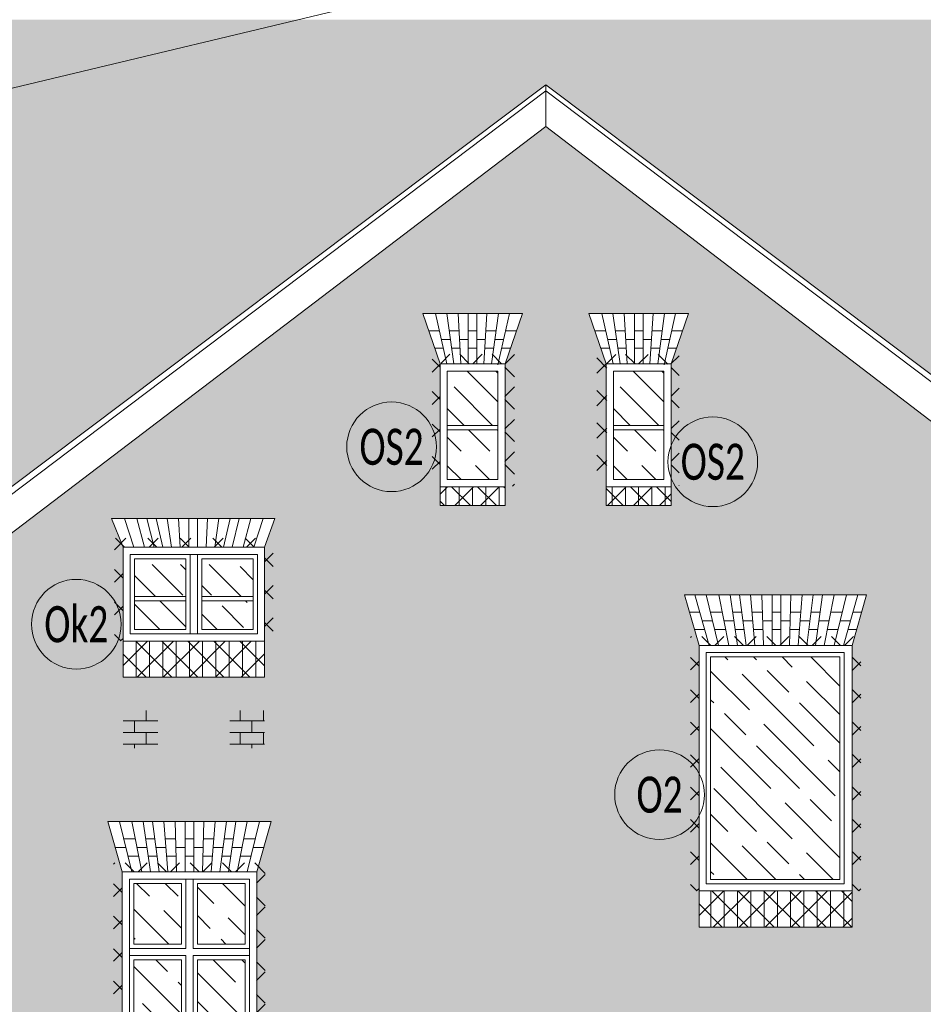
# Model space of a CAD drawing. Header units: millimetres. Extents: x 284606 to 628701, y -213781 to -93475.
# Tile 67 of 102: x 304089 to 304715, y -98358 to -97677. Entities that reach past the tile are written whole.
import ezdxf
from ezdxf.enums import TextEntityAlignment as Align

# ---------------------------------------------------------------- set-up
doc = ezdxf.new("R2010")
doc.units = ezdxf.units.MM
for name, color, linetype, lineweight in [('!STR_Elewacje 0.15', 10, 'Continuous', 15), ('!STR_Konstrukcja 0.20', 200, 'Continuous', 20), ('!STR_Kreskowanie', 253, 'Continuous', 5), ('!STR_Ocieplenie 0.05', 1, 'Continuous', 5), ('!STR_Opisy 0.09', 8, 'Continuous', 9), ('!STR_Stolarka okienna', 72, 'Continuous', 15), ('EKO Opisy 0.09', 8, 'Continuous', 9)]:
    doc.layers.add(name, color=color, linetype=linetype, lineweight=lineweight)
doc.layers.add('!STR_Kreskowanie ścian', color=7, linetype='Continuous', lineweight=5, true_color=0xa6a6a6)
doc.styles.add('EKO 1-10', font='romans.shx', dxfattribs={"width": 0.8, "height": 15})
doc.styles.add('EKO CM 1-50', font='calibri.ttf', dxfattribs={"width": 0.8, "height": 12.5})
pattern_1 = [(0, (11300.432, 0), (0, 8.128), []), (90, (11300.432, 0), (-8.128, 8.128), [8.128, -8.128])]

# ---------------------------------------------------------------- blocks, each defined once
blk = doc.blocks.new('okno 100x175')
at = {"layer": '!STR_Kreskowanie', "ltscale": 0.3}
h = blk.add_hatch(dxfattribs=at)
h.set_pattern_fill('GOST_WOOD', color=256, scale=7, angle=45)
h.set_pattern_definition([(135, (-591764.885, 207373.385), (29.6984848, 29.6984848), [70, -14]), (135, (-591745.086, 207373.385), (29.6984848, 29.6984848), [42, -10.5, 21, -10.5]), (135, (-591720.337, 207368.435), (29.6984848, 29.6984848), [70, -14])])
h.paths.add_polyline_path([(52, 162), (52, 120), (85, 120), (85, 162)])
h.paths.add_polyline_path([(8, 120), (41, 120), (41, 162), (8, 162)])
h.paths.add_polyline_path([(8, 8), (41, 8), (41, 109), (8, 109)])
h.paths.add_polyline_path([(52, 109), (52, 8), (85, 8), (85, 109)])
at = {"layer": '!STR_Kreskowanie ścian', "ltscale": 1.5}
h = blk.add_hatch(dxfattribs=at)
h.set_pattern_fill('ANSI31', color=256, scale=2.9, angle=45)
h.set_pattern_definition([(90, (-591764.885, 207373.385), (-9.2075, 9e-16), [])])
h.paths.add_polyline_path([(96.5, 0), (96.5, -25), (-3.5, -25), (-3.5, 0)])
at = {"layer": '!STR_Elewacje 0.15', "ltscale": 1.5}
for p, q in [((0, 170), (-9.97, 204.93)), ((102.97, 204.93), (-9.97, 204.93)), ((6.5, 170), (-2.01, 204.93)), ((13.5, 170), (6.57, 204.93)), ((19.5, 170), (14.54, 204.93)), ((25.5, 170), (20.91, 204.93)), ((31.5, 170), (28.63, 204.93)), ((37.5, 170), (36.5, 204.93)), ((43.5, 170), (43.5, 204.93)), ((49.5, 170), (49.5, 204.93)), ((55.5, 170), (56.5, 204.93)), ((61.5, 170), (64.37, 204.93)), ((67.5, 170), (72.09, 204.93)), ((73.5, 170), (78.46, 204.93)), ((79.5, 170), (86.43, 204.93)), ((86.5, 170), (95.01, 204.93)), ((93, 170), (102.97, 204.93)), ((8.95, 192.93), (0.92, 192.93)), ((22.49, 192.93), (16.24, 192.93)), ((36.84, 192.93), (29.62, 192.93)), ((49.5, 192.93), (43.5, 192.93)), ((63.38, 192.93), (56.16, 192.93)), ((76.76, 192.93), (70.51, 192.93)), ((92.08, 192.93), (84.05, 192.93)), ((2.38, 186.93), (-4.83, 186.93)), ((17.1, 186.93), (10.14, 186.93)), ((30.11, 186.93), (23.28, 186.93)), ((43.5, 186.93), (37.02, 186.93)), ((55.98, 186.93), (49.5, 186.93)), ((69.72, 186.93), (62.89, 186.93)), ((82.86, 186.93), (75.9, 186.93)), ((97.83, 186.93), (90.62, 186.93)), ((11.33, 180.93), (3.84, 180.93)), ((11.33, 180.93), (3.84, 180.93)), ((11.33, 180.93), (3.84, 180.93)), ((24.07, 180.93), (17.95, 180.93)), ((24.07, 180.93), (17.95, 180.93)), ((24.07, 180.93), (17.95, 180.93)), ((37.19, 180.93), (30.6, 180.93)), ((37.19, 180.93), (30.6, 180.93)), ((37.19, 180.93), (30.6, 180.93)), ((49.5, 180.93), (43.5, 180.93)), ((49.5, 180.93), (43.5, 180.93)), ((49.5, 180.93), (43.5, 180.93)), ((62.4, 180.93), (55.81, 180.93)), ((62.4, 180.93), (55.81, 180.93)), ((62.4, 180.93), (55.81, 180.93)), ((75.05, 180.93), (68.93, 180.93)), ((75.05, 180.93), (68.93, 180.93)), ((75.05, 180.93), (68.93, 180.93)), ((89.16, 180.93), (81.67, 180.93)), ((89.16, 180.93), (81.67, 180.93)), ((89.16, 180.93), (81.67, 180.93))]:
    blk.add_line(p, q, dxfattribs=at)
blk.add_lwpolyline([(93, 0), (0, 0), (0, -25), (93, -25)], close=True, dxfattribs=at)
at = {"layer": '!STR_Stolarka okienna', "ltscale": 1.5}
for points in [[(93, 0), (93, 170), (0, 170), (0, 0), (93, 0)], [(44, 165), (44, 117)], [(49, 165), (49, 117)], [(44, 117), (5, 117)], [(88, 117), (49, 117)], [(44, 112), (5, 112)], [(44, 112), (44, 5)], [(49, 112), (49, 5)], [(88, 112), (49, 112)]]:
    blk.add_lwpolyline(points, dxfattribs=at)
for points in [[(88, 5), (88, 165), (5, 165), (5, 5)], [(41, 162), (8, 162), (8, 120), (41, 120)], [(85, 162), (52, 162), (52, 120), (85, 120)], [(88, 112), (49, 112), (49, 5), (88, 5)], [(41, 109), (8, 109), (8, 8), (41, 8)], [(85, 109), (52, 109), (52, 8), (85, 8)]]:
    blk.add_lwpolyline(points, close=True, dxfattribs=at)
blk = doc.blocks.new('KÓLKO')
at = {"layer": '!STR_Opisy 0.09'}
blk.add_circle((0, -15.51), 15.51, dxfattribs=at)
at = {"layer": '!STR_Opisy 0.09', "style": 'EKO 1-10', "width": 0.8}
blk.add_attdef('NR', text='', height=15, dxfattribs=at).set_placement((0, -15.51), align=Align.MIDDLE_CENTER)

msp = doc.modelspace()

# ---------------------------------------------------------------- hatches: boundary and pattern name
at = {"layer": '!STR_Kreskowanie', "ltscale": 0.3}
h = msp.add_hatch(dxfattribs=at)
h.set_pattern_fill('GOST_WOOD', color=8, scale=7, angle=45)
h.set_pattern_definition([(135, (11300.432, 0), (29.698485, 29.698485), [70, -14]), (135, (11320.23, -2e-15), (29.698485, 29.698485), [42, -10.5, 21, -10.5]), (135, (11344.98, -4.95), (29.698485, 29.698485), [70, -14])])
h.paths.add_polyline_path([(304420.13, -97919.93), (304385.13, -97919.93), (304385.13, -97957.43), (304420.13, -97957.43)])
h.paths.add_polyline_path([(304420.13, -97960.43), (304385.13, -97960.43), (304385.13, -97994.93), (304420.13, -97994.93)])
h = msp.add_hatch(dxfattribs=at)
h.set_pattern_fill('GOST_WOOD', color=8, scale=7, angle=45)
h.set_pattern_definition([(135, (11415.432, 0), (29.698485, 29.698485), [70, -14]), (135, (11435.23, -2e-15), (29.698485, 29.698485), [42, -10.5, 21, -10.5]), (135, (11459.98, -4.95), (29.698485, 29.698485), [70, -14])])
h.paths.add_polyline_path([(304535.13, -97919.93), (304500.13, -97919.93), (304500.13, -97957.43), (304535.13, -97957.43)])
h.paths.add_polyline_path([(304535.13, -97960.43), (304500.13, -97960.43), (304500.13, -97994.93), (304535.13, -97994.93)])
h = msp.add_hatch(dxfattribs=at)
h.set_pattern_fill('GOST_WOOD', color=8, scale=7, angle=45)
h.set_pattern_definition([(135, (11701.666, 19.05), (29.698485, 29.698485), [70, -14]), (135, (11721.465, 19.05), (29.698485, 29.698485), [42, -10.5, 21, -10.5]), (135, (11746.214, 14.1), (29.698485, 29.698485), [70, -14])])
h.paths.add_polyline_path([(304204.2, -98053.71), (304168.7, -98053.71), (304168.7, -98075.82), (304204.2, -98075.82)])
h.paths.add_polyline_path([(304204.2, -98078.82), (304168.7, -98078.82), (304168.7, -98098.71), (304204.2, -98098.71)])
h.paths.add_polyline_path([(304250.7, -98053.71), (304215.2, -98053.71), (304215.2, -98075.82), (304250.7, -98075.82)])
h.paths.add_polyline_path([(304250.7, -98078.82), (304215.2, -98078.82), (304215.2, -98098.71), (304250.7, -98098.71)])
h = msp.add_hatch(dxfattribs=at)
h.set_pattern_fill('GOST_WOOD', color=8, scale=7, angle=45)
h.set_pattern_definition([(135, (15672.56, 4), (29.698485, 29.698485), [70, -14]), (135, (15692.36, 4), (29.698485, 29.698485), [42, -10.5, 21, -10.5]), (135, (15717.107, -0.95), (29.698485, 29.698485), [70, -14])])
h.paths.add_polyline_path([(304656.94, -98117.69), (304567.44, -98117.69), (304567.44, -98271.69), (304656.94, -98271.69)])
at = {"layer": '!STR_Kreskowanie ścian', "ltscale": 1.5}
h = msp.add_hatch(dxfattribs=at)
h.set_pattern_fill('AR-B88', color=8, scale=0.1)
h.set_pattern_definition([(0, (11300.432, 0), (0, 20.32), []), (90, (11300.432, 0), (-10.16, 20.32), [20.32, -20.32])])
h.paths.add_polyline_path([(303667.43, -98086.69), (303654.23, -98086.69), (303654.23, -98076.69), (303667.43, -98076.69), (303667.43, -98022.99), (303554.48, -98022.99), (303529.9, -98299.76), (303667.43, -98299.76)])
h.paths.add_polyline_path([(303529.9, -98299.76), (303529.76, -98301.37), (303473.81, -98347.53), (303952.13, -98347.53), (304013.41, -98301.33), (304013.69, -98299.76)])
h.paths.add_polyline_path([(303905.21, -98086.69), (303893.29, -98086.69), (303893.29, -98076.69), (303905.21, -98076.69), (303905.21, -98022.99), (303796.43, -98022.99), (303796.43, -98076.69), (303811.5, -98076.69), (303811.5, -98086.69), (303796.43, -98086.69), (303796.43, -98299.76), (303905.21, -98299.76)])
h.paths.add_polyline_path([(304055.62, -98042.8), (304055.62, -98022.99), (303993.21, -98022.99), (303993.21, -98076.69), (304008.29, -98076.69), (304008.29, -98086.69), (303993.21, -98086.69), (303993.21, -98299.76), (304008.86, -98299.76), (304009.74, -98299.1)])
h.paths.add_polyline_path([(304453.35, -97721.62), (304055.62, -98020.79), (304055.62, -98022.99), (303993.21, -98022.99), (303993.21, -98076.69), (304008.29, -98076.69), (304008.29, -98086.69), (303893.29, -98086.69), (303893.29, -98076.69), (303905.21, -98076.69), (303905.21, -98022.99), (303796.43, -98022.99), (303796.43, -98076.69), (303811.5, -98076.69), (303811.5, -98086.69), (303654.23, -98086.69), (303654.23, -98076.69), (303667.43, -98076.69), (303667.43, -98022.99), (303553.45, -98022.99), (304016.39, -97676.62), (304950.32, -97676.62), (304954.58, -97673.82), (304954.58, -97673.82), (305100.27, -97822.18), (305479.12, -97822.18), (305479.12, -98001.75), (305494.61, -98001.75), (305494.61, -98011.75), (304839.05, -98011.75)])
h.paths.add_polyline_path([(304850.34, -97899.29), (304850.34, -97822.18), (305050.34, -97822.18), (305050.34, -97899.29), (305050.34, -97909.29), (305050.34, -97989.29), (304850.34, -97989.29)], flags=16)
h.paths.add_polyline_path([(304850.34, -97919.29), (304870.34, -97919.29), (304940.34, -97919.29), (304960.34, -97919.29), (305050.34, -97919.29), (305050.34, -97969.29), (305030.34, -97969.29), (304850.34, -97969.29)], flags=0)
h.paths.add_polyline_path([(304875.34, -97924.29), (304935.34, -97924.29), (304935.34, -97964.29), (304875.34, -97964.29)], flags=0)
h.paths.add_polyline_path([(304878.34, -97927.29), (304903.84, -97927.29), (304903.84, -97961.29), (304878.34, -97961.29)], flags=0)
h.paths.add_polyline_path([(304906.84, -97927.29), (304932.34, -97927.29), (304932.34, -97961.29), (304906.84, -97961.29)], flags=0)
h.paths.add_polyline_path([(304960.34, -97919.29), (305030.34, -97919.29), (305030.34, -97969.29), (304960.34, -97969.29)], flags=0)
h.paths.add_polyline_path([(304965.34, -97924.29), (305025.34, -97924.29), (305025.34, -97964.29), (304965.34, -97964.29)], flags=0)
h.paths.add_polyline_path([(304968.34, -97927.29), (304993.84, -97927.29), (304993.84, -97961.29), (304968.34, -97961.29)], flags=0)
h.paths.add_polyline_path([(304996.84, -97927.29), (305022.34, -97927.29), (305022.34, -97961.29), (304996.84, -97961.29)], flags=0)
at = {"layer": '!STR_Kreskowanie ścian', "ltscale": 0.3}
h = msp.add_hatch(dxfattribs=at)
h.set_pattern_fill('AR-B816', color=8, scale=0.04)
h.set_pattern_definition(pattern_1)
edge = h.paths.add_edge_path()
edge.add_line((305429.12, -98021.75), (304851.08, -98021.75))
edge.add_line((304851.08, -98021.75), (304851.08, -98042.8))
edge.add_line((304851.08, -98042.8), (304896.96, -98299.1))
edge.add_line((304896.96, -98299.1), (304956.98, -98344.33))
edge.add_line((304956.98, -98344.33), (304954.57, -98347.53))
edge.add_line((304954.57, -98347.53), (304954.57, -98368.94))
edge.add_line((304954.57, -98368.94), (304961.7, -98362.08))
edge.add_line((304961.7, -98362.08), (304961.7, -98349.72))
edge.add_arc((304968.37, -98347.61), 7, 180, 197.58605, ccw=False)
edge.add_line((304961.37, -98347.61), (304975.37, -98347.61))
edge.add_arc((304968.37, -98347.61), 7, -40.44567, 0, ccw=False)
edge.add_line((304973.7, -98352.15), (304973.7, -98369.54))
edge.add_line((304973.7, -98369.54), (304928.85, -98411.77))
edge.add_line((304928.85, -98411.77), (304928.41, -98677.57))
edge.add_line((304928.41, -98677.57), (305429.12, -98677.57))
edge.add_line((305429.12, -98677.57), (305429.12, -98021.75))
h.paths.add_polyline_path([(304954.57, -98368.94), (304954.57, -98367.53), (304904.57, -98367.53), (304904.57, -98677.57), (304918.41, -98677.57), (304918.87, -98403.31)], flags=17)
h.paths.add_polyline_path([(305435.12, -98689.57), (304928.39, -98689.57), (304928.29, -98755.07), (305435.12, -98767.65)])
h.paths.add_polyline_path([(304910.57, -98689.57), (304653.12, -98689.57), (304648.57, -98712.5), (304648.57, -98754.63), (304910.57, -98754.63)])
h.paths.add_polyline_path([(304568.79, -98712.5), (304563.64, -98689.57), (304477.39, -98689.57), (304472.85, -98712.5), (304472.85, -98754.63), (304568.79, -98754.63)])
h.paths.add_polyline_path([(304393.06, -98712.5), (304387.92, -98689.57), (304261.59, -98689.57), (304261.59, -98746.63), (304151.81, -98746.63), (304151.81, -98689.57), (303996.13, -98689.57), (303996.13, -98754.63), (304393.06, -98754.63)])
h.paths.add_polyline_path([(304002.13, -98367.53), (303952.13, -98367.53), (303518.78, -98367.53), (303518.78, -98677.57), (304002.13, -98677.57)])
h.paths.add_polyline_path([(303784.93, -98622.33), (303678.93, -98622.33), (303678.93, -98597.33), (303678.93, -98427.33), (303668.96, -98392.41), (303794.9, -98392.41), (303784.93, -98427.33), (303784.93, -98597.33)], flags=16)
h.paths.add_polyline_path([(303779.93, -98592.33), (303734.93, -98592.33), (303683.93, -98592.33), (303683.93, -98432.33), (303779.93, -98432.33)], flags=0)
h.paths.add_polyline_path([(303776.93, -98589.33), (303737.93, -98589.33), (303737.93, -98488.33), (303776.93, -98488.33)], flags=0)
h.paths.add_polyline_path([(303923.21, -98487.33), (303923.21, -98427.33), (303916.25, -98392.41), (303982.17, -98392.41), (303975.21, -98427.05), (303975.21, -98487.33)], flags=16)
h.paths.add_polyline_path([(303928.21, -98482.33), (303928.21, -98432.33), (303970.21, -98432.33), (303970.21, -98480.33), (303970.21, -98482.33)], flags=0)
h.paths.add_polyline_path([(303931.21, -98479.33), (303931.21, -98435.33), (303967.21, -98435.33), (303967.21, -98479.33)], flags=0)
h.paths.add_polyline_path([(303726.93, -98589.33), (303686.93, -98589.33), (303686.93, -98488.33), (303726.93, -98488.33)], flags=0)
h.paths.add_polyline_path([(303776.93, -98477.33), (303737.93, -98477.33), (303737.93, -98435.33), (303776.93, -98435.33)], flags=0)
h.paths.add_polyline_path([(303932.33, -98404.41), (303939.56, -98404.41), (303939.73, -98410.41), (303946.21, -98410.41), (303946.21, -98404.41), (303952.21, -98404.41), (303952.21, -98410.41), (303958.7, -98410.41), (303958.87, -98404.41), (303966.09, -98404.41), (303965.11, -98416.41), (303958.53, -98416.41), (303958.7, -98410.41), (303952.21, -98410.41), (303952.21, -98416.41), (303946.21, -98416.41), (303946.21, -98410.41), (303939.73, -98410.41), (303939.9, -98416.41), (303933.32, -98416.41)], flags=0)
h.paths.add_polyline_path([(303726.93, -98477.33), (303686.93, -98477.33), (303686.93, -98435.33), (303726.93, -98435.33)], flags=0)
h.paths.add_polyline_path([(303775.09, -98416.41), (303767.6, -98416.41), (303768.79, -98410.41), (303761.83, -98410.41), (303760.98, -98416.41), (303754.86, -98416.41), (303755.65, -98410.41), (303748.82, -98410.41), (303748.33, -98416.41), (303741.74, -98416.41), (303741.91, -98410.41), (303735.43, -98410.41), (303735.43, -98416.41), (303729.43, -98416.41), (303729.43, -98410.41), (303722.94, -98410.41), (303723.12, -98416.41), (303716.53, -98416.41), (303716.04, -98410.41), (303709.21, -98410.41), (303709.99, -98416.41), (303703.88, -98416.41), (303703.03, -98410.41), (303696.07, -98410.41), (303697.26, -98416.41), (303689.77, -98416.41), (303686.85, -98404.41), (303694.88, -98404.41), (303696.07, -98410.41), (303703.03, -98410.41), (303702.17, -98404.41), (303708.42, -98404.41), (303709.21, -98410.41), (303716.04, -98410.41), (303715.55, -98404.41), (303722.77, -98404.41), (303722.94, -98410.41), (303729.43, -98410.41), (303729.43, -98404.41), (303735.43, -98404.41), (303735.43, -98410.41), (303741.91, -98410.41), (303742.09, -98404.41), (303749.31, -98404.41), (303748.82, -98410.41), (303755.65, -98410.41), (303756.44, -98404.41), (303762.68, -98404.41), (303761.83, -98410.41), (303768.79, -98410.41), (303769.98, -98404.41), (303778.01, -98404.41)], flags=0)
h.paths.add_polyline_path([(303996.13, -98689.57), (303772.61, -98689.57), (303768.06, -98712.5), (303768.06, -98749.37), (303996.13, -98754.63)])
h.paths.add_polyline_path([(303683.13, -98689.57), (303512.78, -98689.57), (303512.78, -98743.63), (303518.78, -98743.63), (303688.28, -98747.54), (303688.28, -98712.5)])
h.paths.add_polyline_path([(304151.81, -98536.45), (304261.59, -98536.45), (304261.59, -98677.57), (304904.57, -98677.57), (304904.57, -98367.53), (304884.57, -98367.53), (304825.45, -98035.21), (304453.35, -97750.61), (304081.56, -98033.67), (304022.13, -98367.53), (304002.13, -98367.53), (304002.13, -98677.57), (304151.81, -98677.57)])
h.paths.add_polyline_path([(304160.2, -98461.45), (304160.2, -98436.45), (304160.2, -98266.45), (304150.23, -98231.52), (304263.17, -98231.52), (304253.2, -98266.45), (304253.2, -98436.45), (304253.2, -98461.45)], flags=16)
h.paths.add_polyline_path([(304165.2, -98431.45), (304165.2, -98271.45), (304248.2, -98271.45), (304248.2, -98431.45), (304209.2, -98431.45)], flags=0)
h.paths.add_polyline_path([(304168.2, -98428.45), (304168.2, -98327.45), (304201.2, -98327.45), (304201.2, -98428.45)], flags=0)
h.paths.add_polyline_path([(304212.2, -98428.45), (304212.2, -98327.45), (304245.2, -98327.45), (304245.2, -98428.45)], flags=0)
h.paths.add_polyline_path([(304168.2, -98316.45), (304168.2, -98274.45), (304201.2, -98274.45), (304201.2, -98316.45)], flags=0)
h.paths.add_polyline_path([(304212.2, -98316.45), (304212.2, -98274.45), (304245.2, -98274.45), (304245.2, -98316.45)], flags=0)
h.paths.add_polyline_path([(304410.71, -98597.33), (304410.71, -98427.33), (304403.75, -98392.41), (304469.67, -98392.41), (304462.71, -98427.05), (304462.71, -98597.33), (304462.71, -98622.33), (304410.71, -98622.33)], flags=16)
h.paths.add_polyline_path([(304161.12, -98243.52), (304169.16, -98243.52), (304170.34, -98249.52), (304177.3, -98249.52), (304176.45, -98243.52), (304182.69, -98243.52), (304183.48, -98249.52), (304190.31, -98249.52), (304189.82, -98243.52), (304197.05, -98243.52), (304197.22, -98249.52), (304203.7, -98249.52), (304203.7, -98243.52), (304209.7, -98243.52), (304209.7, -98249.52), (304216.19, -98249.52), (304216.36, -98243.52), (304223.58, -98243.52), (304223.09, -98249.52), (304229.92, -98249.52), (304230.71, -98243.52), (304236.96, -98243.52), (304236.11, -98249.52), (304243.06, -98249.52), (304244.25, -98243.52), (304252.28, -98243.52), (304249.36, -98255.52), (304241.87, -98255.52), (304243.06, -98249.52), (304236.11, -98249.52), (304235.25, -98255.52), (304229.14, -98255.52), (304229.92, -98249.52), (304223.09, -98249.52), (304222.6, -98255.52), (304216.01, -98255.52), (304216.19, -98249.52), (304209.7, -98249.52), (304209.7, -98255.52), (304203.7, -98255.52), (304203.7, -98249.52), (304197.22, -98249.52), (304197.39, -98255.52), (304190.81, -98255.52), (304190.31, -98249.52), (304183.48, -98249.52), (304184.27, -98255.52), (304178.15, -98255.52), (304177.3, -98249.52), (304170.34, -98249.52), (304171.53, -98255.52), (304164.04, -98255.52)], flags=0)
h.paths.add_polyline_path([(304415.71, -98592.33), (304415.71, -98432.33), (304457.71, -98432.33), (304457.71, -98480.33), (304457.71, -98592.33)], flags=0)
h.paths.add_polyline_path([(304418.71, -98589.33), (304418.71, -98435.33), (304454.71, -98435.33), (304454.71, -98589.33)], flags=0)
h.paths.add_polyline_path([(304419.83, -98404.41), (304427.06, -98404.41), (304427.23, -98410.41), (304433.71, -98410.41), (304433.71, -98404.41), (304439.71, -98404.41), (304439.71, -98410.41), (304446.2, -98410.41), (304446.37, -98404.41), (304453.59, -98404.41), (304452.61, -98416.41), (304446.03, -98416.41), (304446.2, -98410.41), (304439.71, -98410.41), (304439.71, -98416.41), (304433.71, -98416.41), (304433.71, -98410.41), (304427.23, -98410.41), (304427.4, -98416.41), (304420.82, -98416.41)], flags=0)
h.paths.add_polyline_path([(304160.7, -98180.87), (304160.7, -98154.87), (304184.7, -98154.87), (304184.7, -98180.87)], flags=16)
h.paths.add_polyline_path([(304234.7, -98180.87), (304234.7, -98154.87), (304258.7, -98154.87), (304258.7, -98180.87)], flags=16)
h.paths.add_polyline_path([(304160.7, -98131.71), (304160.7, -98106.71), (304160.7, -98041.71), (304152.73, -98021.78), (304265.67, -98021.78), (304258.7, -98041.71), (304258.7, -98106.71), (304258.7, -98131.71)], flags=16)
h.paths.add_polyline_path([(304559.44, -98597.33), (304559.44, -98427.33), (304549.47, -98392.41), (304675.41, -98392.41), (304665.44, -98427.33), (304665.44, -98597.33), (304665.44, -98622.33), (304559.44, -98622.33)], flags=16)
h.paths.add_polyline_path([(304564.44, -98592.33), (304564.44, -98432.33), (304660.44, -98432.33), (304660.44, -98592.33), (304615.44, -98592.33)], flags=0)
h.paths.add_polyline_path([(304567.44, -98589.33), (304567.44, -98488.33), (304607.44, -98488.33), (304607.44, -98589.33)], flags=0)
h.paths.add_polyline_path([(304165.7, -98101.71), (304165.7, -98046.71), (304253.7, -98046.71), (304253.7, -98101.71)], flags=0)
h.paths.add_polyline_path([(304168.7, -98098.71), (304168.7, -98049.71), (304204.2, -98049.71), (304204.2, -98098.71)], flags=0)
h.paths.add_polyline_path([(304567.44, -98477.33), (304567.44, -98435.33), (304607.44, -98435.33), (304607.44, -98477.33)], flags=0)
h.paths.add_polyline_path([(304215.2, -98098.71), (304215.2, -98049.71), (304250.7, -98049.71), (304250.7, -98098.71)], flags=0)
h.paths.add_polyline_path([(304567.36, -98404.41), (304575.39, -98404.41), (304576.58, -98410.41), (304583.54, -98410.41), (304582.68, -98404.41), (304588.93, -98404.41), (304589.72, -98410.41), (304596.55, -98410.41), (304596.06, -98404.41), (304603.28, -98404.41), (304603.46, -98410.41), (304609.94, -98410.41), (304609.94, -98404.41), (304615.94, -98404.41), (304615.94, -98410.41), (304622.42, -98410.41), (304622.6, -98404.41), (304629.82, -98404.41), (304629.33, -98410.41), (304636.16, -98410.41), (304636.95, -98404.41), (304643.2, -98404.41), (304642.34, -98410.41), (304649.3, -98410.41), (304650.49, -98404.41), (304658.52, -98404.41), (304655.6, -98416.41), (304648.11, -98416.41), (304649.3, -98410.41), (304642.34, -98410.41), (304641.49, -98416.41), (304635.37, -98416.41), (304636.16, -98410.41), (304629.33, -98410.41), (304628.84, -98416.41), (304622.25, -98416.41), (304622.42, -98410.41), (304615.94, -98410.41), (304615.94, -98416.41), (304609.94, -98416.41), (304609.94, -98410.41), (304603.46, -98410.41), (304603.63, -98416.41), (304597.04, -98416.41), (304596.55, -98410.41), (304589.72, -98410.41), (304590.51, -98416.41), (304584.39, -98416.41), (304583.54, -98410.41), (304576.58, -98410.41), (304577.77, -98416.41), (304570.28, -98416.41)], flags=0)
h.paths.add_polyline_path([(304618.44, -98589.33), (304618.44, -98488.33), (304657.44, -98488.33), (304657.44, -98589.33)], flags=0)
h.paths.add_polyline_path([(304618.44, -98477.33), (304618.44, -98435.33), (304657.44, -98435.33), (304657.44, -98477.33)], flags=0)
h.paths.add_polyline_path([(304559.44, -98304.69), (304559.44, -98279.69), (304559.44, -98109.69), (304549.47, -98074.76), (304675.41, -98074.76), (304665.44, -98109.69), (304665.44, -98279.69), (304665.44, -98304.69)], flags=16)
h.paths.add_polyline_path([(304564.44, -98274.69), (304564.44, -98114.69), (304659.94, -98114.69), (304659.94, -98274.69)], flags=0)
h.paths.add_polyline_path([(304567.44, -98271.69), (304567.44, -98117.69), (304656.94, -98117.69), (304656.94, -98271.69)], flags=0)
h.paths.add_polyline_path([(304380.13, -98012.93), (304380.13, -97914.93), (304368.12, -97880), (304437.14, -97880), (304425.13, -97914.93), (304425.13, -98012.93)], flags=16)
h.paths.add_polyline_path([(304495.13, -98012.93), (304495.13, -97914.93), (304483.12, -97880), (304552.14, -97880), (304540.13, -97914.93), (304540.13, -98012.93)], flags=16)
h.paths.add_polyline_path([(304567.36, -98086.76), (304575.39, -98086.76), (304576.58, -98092.76), (304583.54, -98092.76), (304582.68, -98086.76), (304588.93, -98086.76), (304589.72, -98092.76), (304596.55, -98092.76), (304596.06, -98086.76), (304603.28, -98086.76), (304603.46, -98092.76), (304609.94, -98092.76), (304609.94, -98086.76), (304615.94, -98086.76), (304615.94, -98092.76), (304622.42, -98092.76), (304622.6, -98086.76), (304629.82, -98086.76), (304629.33, -98092.76), (304636.16, -98092.76), (304636.95, -98086.76), (304643.2, -98086.76), (304642.34, -98092.76), (304649.3, -98092.76), (304650.49, -98086.76), (304658.52, -98086.76), (304655.6, -98098.76), (304648.11, -98098.76), (304649.3, -98092.76), (304642.34, -98092.76), (304641.49, -98098.76), (304635.37, -98098.76), (304636.16, -98092.76), (304629.33, -98092.76), (304628.84, -98098.76), (304622.25, -98098.76), (304622.42, -98092.76), (304615.94, -98092.76), (304615.94, -98098.76), (304609.94, -98098.76), (304609.94, -98092.76), (304603.46, -98092.76), (304603.63, -98098.76), (304597.04, -98098.76), (304596.55, -98092.76), (304589.72, -98092.76), (304590.51, -98098.76), (304584.39, -98098.76), (304583.54, -98092.76), (304576.58, -98092.76), (304577.77, -98098.76), (304570.28, -98098.76)], flags=0)
h.paths.add_polyline_path([(304736.23, -98169.69), (304736.23, -98109.69), (304729.27, -98074.76), (304795.18, -98074.76), (304788.23, -98109.41), (304788.23, -98169.69)], flags=16)
h.paths.add_polyline_path([(304741.23, -98164.69), (304741.23, -98114.69), (304783.23, -98114.69), (304783.23, -98162.69), (304783.23, -98164.69)], flags=0)
h.paths.add_polyline_path([(304744.23, -98161.69), (304744.23, -98117.69), (304780.23, -98117.69), (304780.23, -98161.69)], flags=0)
h.paths.add_polyline_path([(304745.34, -98086.76), (304752.57, -98086.76), (304752.74, -98092.76), (304759.23, -98092.76), (304759.23, -98086.76), (304765.23, -98086.76), (304765.23, -98092.76), (304771.71, -98092.76), (304771.88, -98086.76), (304779.11, -98086.76), (304778.12, -98098.76), (304771.54, -98098.76), (304771.71, -98092.76), (304765.23, -98092.76), (304765.23, -98098.76), (304759.23, -98098.76), (304759.23, -98092.76), (304752.74, -98092.76), (304752.91, -98098.76), (304746.33, -98098.76)], flags=0)
at = {"layer": '!STR_Kreskowanie ścian', "ltscale": 1.5}
h = msp.add_hatch(dxfattribs=at)
h.set_pattern_fill('ANSI31', color=8, scale=2.9, angle=45)
h.set_pattern_definition([(90, (214.427, 106.779), (-9.2075, 9e-16), [])])
h.paths.add_polyline_path([(304425.13, -97999.93), (304425.13, -98012.93), (304380.13, -98012.93), (304380.13, -97999.93)])
h = msp.add_hatch(dxfattribs=at)
h.set_pattern_fill('ANSI31', color=8, scale=2.9, angle=45)
h.set_pattern_definition([(90, (329.427, 106.779), (-9.2075, 9e-16), [])])
h.paths.add_polyline_path([(304540.13, -97999.93), (304540.13, -98012.93), (304495.13, -98012.93), (304495.13, -97999.93)])
h = msp.add_hatch(dxfattribs=at)
h.set_pattern_fill('ANSI31', color=8, scale=2.9, angle=45)
h.paths.add_polyline_path([(304258.7, -98106.71), (304258.7, -98131.71), (304160.7, -98131.71), (304160.7, -98106.71)])
at = {"layer": '!STR_Kreskowanie ścian', "ltscale": 0.3}
h = msp.add_hatch(color=8, dxfattribs=at)
h.dxf.hatch_style = 1
h.paths.add_polyline_path([(304184.7, -98154.87), (304160.7, -98154.87), (304160.7, -98180.87), (304184.7, -98180.87)])
h.paths.add_polyline_path([(304258.7, -98154.87), (304234.7, -98154.87), (304234.7, -98180.87), (304258.7, -98180.87)])
h = msp.add_hatch(dxfattribs=at)
h.set_pattern_fill('AR-B816', color=8, scale=0.04)
h.set_pattern_definition(pattern_1)
h.paths.add_polyline_path([(304184.7, -98154.87), (304160.7, -98154.87), (304160.7, -98180.87), (304184.7, -98180.87)])
h.paths.add_polyline_path([(304258.7, -98154.87), (304234.7, -98154.87), (304234.7, -98180.87), (304258.7, -98180.87)])
at = {"layer": '!STR_Kreskowanie ścian', "ltscale": 1.5}
h = msp.add_hatch(dxfattribs=at)
h.set_pattern_fill('ANSI31', color=8, scale=2.9, angle=45)
h.set_pattern_definition([(90, (-287198.445, 109093.695), (-9.2075, 9e-16), [])])
h.paths.add_polyline_path([(304662.94, -98279.69), (304662.94, -98304.69), (304562.94, -98304.69), (304562.94, -98279.69)])
at = {"layer": '!STR_Ocieplenie 0.05', "lineweight": 5, "ltscale": 0.3}
h = msp.add_hatch(dxfattribs=at)
h.set_pattern_fill('ANSI37', color=8, scale=5)
h.set_pattern_definition([(45, (6414.204, 4346.591), (-11.22532015, 11.22532015), []), (135, (6414.204, 4346.591), (-11.22532015, -11.22532015), [])])
h.paths.add_polyline_path([(304431.69, -97908.24), (304374.69, -97908.24), (304374.69, -97999.2), (304380.13, -97999.2), (304380.13, -97914.37), (304425.06, -97914.87), (304425.06, -97999.98), (304431.69, -97999.48)])
h = msp.add_hatch(dxfattribs=at)
h.set_pattern_fill('ANSI37', color=8, scale=5)
h.set_pattern_definition([(45, (6484.12, 4346.591), (-11.22532015, 11.22532015), []), (135, (6484.12, 4346.591), (-11.22532015, -11.22532015), [])])
h.paths.add_polyline_path([(304545.61, -97908.28), (304488.61, -97908.28), (304488.61, -97999.72), (304495.64, -97999.72), (304495.64, -97914.68), (304540.13, -97915.18), (304540.13, -97999.64), (304545.61, -97999.15)])
h = msp.add_hatch(dxfattribs=at)
h.set_pattern_fill('ANSI37', color=8, scale=4)
h.set_pattern_definition([(45, (692.412, 3101.238), (-8.9802561, 8.9802561), []), (135, (692.412, 3101.238), (-8.9802561, -8.9802561), [])])
h.paths.add_polyline_path([(304425.13, -98000), (304380.13, -97999.86), (304380.13, -98012.86), (304425.13, -98013)])
h = msp.add_hatch(dxfattribs=at)
h.set_pattern_fill('ANSI37', color=8, scale=4)
h.set_pattern_definition([(45, (762.329, 3101.238), (-8.9802561, 8.9802561), []), (135, (762.329, 3101.238), (-8.9802561, -8.9802561), [])])
h.paths.add_polyline_path([(304540.13, -97999.93), (304495.13, -97999.93), (304495.13, -98012.93), (304540.13, -98012.93)])
h = msp.add_hatch(dxfattribs=at)
h.set_pattern_fill('ANSI37', color=8, scale=5)
h.set_pattern_definition([(45, (6171.68, 4313.254), (-11.22532015, 11.22532015), []), (135, (6171.68, 4313.254), (-11.22532015, -11.22532015), [])])
h.paths.add_polyline_path([(304264.67, -98035.58), (304154.67, -98035.58), (304154.67, -98106.58), (304160.67, -98106.58), (304160.67, -98041.58), (304258.7, -98041.58), (304258.7, -98106.58), (304264.67, -98106.58)])
h = msp.add_hatch(dxfattribs=at)
h.set_pattern_fill('ANSI37', color=8, scale=4)
h.set_pattern_definition([(45, (452.388, 2979.997), (-8.9802561, 8.9802561), []), (135, (452.388, 2979.997), (-8.9802561, -8.9802561), [])])
h.paths.add_polyline_path([(304258.71, -98106.78), (304160.69, -98106.71), (304160.67, -98131.58), (304258.69, -98131.64)])
h = msp.add_hatch(dxfattribs=at)
h.set_pattern_fill('ANSI37', color=8, scale=5)
h.set_pattern_definition([(45, (6570.418, 4140.273), (-11.22532015, 11.22532015), []), (135, (6570.418, 4140.273), (-11.22532015, -11.22532015), [])])
h.paths.add_polyline_path([(304671.41, -98103.56), (304553.41, -98103.56), (304553.41, -98279.56), (304559.41, -98279.56), (304559.41, -98109.56), (304665.41, -98109.56), (304665.41, -98279.56), (304671.41, -98279.56)])
h = msp.add_hatch(dxfattribs=at)
h.set_pattern_fill('ANSI37', color=8, scale=5)
h.set_pattern_definition([(45, (6171.18, 3983.516), (-11.22532015, 11.22532015), []), (135, (6171.18, 3983.516), (-11.22532015, -11.22532015), [])])
h.paths.add_polyline_path([(304259.17, -98260.31), (304154.17, -98260.31), (304154.17, -98436.31), (304160.17, -98436.31), (304160.17, -98266.31), (304253.17, -98266.31), (304253.17, -98436.31), (304259.17, -98436.31)])
h = msp.add_hatch(dxfattribs=at)
h.set_pattern_fill('ANSI37', color=8, scale=4)
h.set_pattern_definition([(45, (851.127, 2807.016), (-8.9802561, 8.9802561), []), (135, (851.127, 2807.016), (-8.9802561, -8.9802561), [])])
h.paths.add_polyline_path([(304665.41, -98279.56), (304559.41, -98279.56), (304559.41, -98304.56), (304665.41, -98304.56)])

# ---------------------------------------------------------------- linework, layer by layer
at = {"layer": '!STR_Elewacje 0.15', "color": 8, "ltscale": 1.5}
for p, q in [((304437.14, -97880), (304368.12, -97880)), ((304380.13, -97914.93), (304368.12, -97880)), ((304384.89, -97914.93), (304377.04, -97880)), ((304389.77, -97914.93), (304384.76, -97880)), ((304394.59, -97914.9), (304392.63, -97880)), ((304399.63, -97914.93), (304399.63, -97880)), ((304405.63, -97914.93), (304405.63, -97880)), ((304410.38, -97914.93), (304412.63, -97880)), ((304415.84, -97914.78), (304420.49, -97880)), ((304420.23, -97915.55), (304428.22, -97880)), ((304425.13, -97914.93), (304437.14, -97880)), ((304552.14, -97880), (304483.12, -97880)), ((304495.13, -97914.93), (304483.12, -97880)), ((304499.89, -97914.93), (304492.04, -97880)), ((304504.77, -97914.93), (304499.76, -97880)), ((304509.59, -97914.9), (304507.63, -97880)), ((304514.63, -97914.93), (304514.63, -97880)), ((304520.63, -97914.93), (304520.63, -97880)), ((304525.38, -97914.93), (304527.63, -97880)), ((304530.84, -97914.78), (304535.49, -97880)), ((304535.23, -97915.55), (304543.22, -97880)), ((304540.13, -97914.93), (304552.14, -97880)), ((304379.74, -97892), (304372.24, -97892)), ((304393.3, -97892), (304386.48, -97892)), ((304405.63, -97892), (304399.63, -97892)), ((304418.89, -97892), (304411.86, -97892)), ((304433.01, -97892), (304425.52, -97892)), ((304494.74, -97892), (304487.24, -97892)), ((304508.3, -97892), (304501.48, -97892)), ((304520.63, -97892), (304514.63, -97892)), ((304533.89, -97892), (304526.86, -97892)), ((304548.01, -97892), (304540.52, -97892)), ((304387.34, -97898), (304381.09, -97898)), ((304399.63, -97898), (304393.64, -97898)), ((304411.47, -97898), (304405.63, -97898)), ((304424.17, -97898), (304418.09, -97898)), ((304502.34, -97898), (304496.09, -97898)), ((304514.63, -97898), (304508.64, -97898)), ((304526.47, -97898), (304520.63, -97898)), ((304539.17, -97898), (304533.09, -97898)), ((304382.57, -97904), (304376.37, -97904)), ((304382.57, -97904), (304376.37, -97904)), ((304382.57, -97904), (304376.37, -97904)), ((304393.98, -97904), (304388.2, -97904)), ((304393.98, -97904), (304388.2, -97904)), ((304393.98, -97904), (304388.2, -97904)), ((304405.63, -97904), (304399.63, -97904)), ((304405.63, -97904), (304399.63, -97904)), ((304405.63, -97904), (304399.63, -97904)), ((304417.28, -97904), (304411.08, -97904)), ((304417.28, -97904), (304411.08, -97904)), ((304417.28, -97904), (304411.08, -97904)), ((304428.89, -97904), (304422.82, -97904)), ((304428.89, -97904), (304422.82, -97904)), ((304428.89, -97904), (304422.82, -97904)), ((304497.57, -97904), (304491.37, -97904)), ((304497.57, -97904), (304491.37, -97904)), ((304497.57, -97904), (304491.37, -97904)), ((304508.98, -97904), (304503.2, -97904)), ((304508.98, -97904), (304503.2, -97904)), ((304508.98, -97904), (304503.2, -97904)), ((304520.63, -97904), (304514.63, -97904)), ((304520.63, -97904), (304514.63, -97904)), ((304520.63, -97904), (304514.63, -97904)), ((304532.28, -97904), (304526.08, -97904)), ((304532.28, -97904), (304526.08, -97904)), ((304532.28, -97904), (304526.08, -97904)), ((304543.89, -97904), (304537.82, -97904)), ((304543.89, -97904), (304537.82, -97904)), ((304543.89, -97904), (304537.82, -97904)), ((304160.7, -98041.71), (304152.73, -98021.78)), ((304265.67, -98021.78), (304152.73, -98021.78)), ((304168.19, -98041.71), (304161.7, -98021.78)), ((304175.66, -98041.71), (304170.28, -98021.78)), ((304182.2, -98041.71), (304177.24, -98021.78)), ((304188.2, -98041.71), (304183.62, -98021.78)), ((304194.2, -98041.71), (304191.34, -98021.78)), ((304200.2, -98041.71), (304199.2, -98021.78)), ((304206.2, -98041.71), (304206.2, -98021.78)), ((304212.2, -98041.71), (304212.2, -98021.78)), ((304218.2, -98041.71), (304219.2, -98021.78)), ((304224.2, -98041.71), (304227.07, -98021.78)), ((304230.2, -98041.71), (304234.79, -98021.78)), ((304236.2, -98041.71), (304241.16, -98021.78)), ((304243.74, -98041.71), (304249.13, -98021.78)), ((304251.21, -98041.71), (304257.71, -98021.78)), ((304258.7, -98041.71), (304265.67, -98021.78)), ((304675.41, -98074.76), (304549.47, -98074.76)), ((304559.44, -98109.69), (304549.47, -98074.76)), ((304566.44, -98109.69), (304556.47, -98074.76)), ((304572.94, -98109.69), (304564.43, -98074.76)), ((304579.94, -98109.69), (304573.01, -98074.76)), ((304585.94, -98109.69), (304580.98, -98074.76)), ((304591.94, -98109.69), (304587.35, -98074.76)), ((304597.94, -98109.69), (304595.07, -98074.76)), ((304603.94, -98109.69), (304602.94, -98074.76)), ((304609.94, -98109.69), (304609.94, -98074.76)), ((304615.94, -98109.69), (304615.94, -98074.76)), ((304621.94, -98109.69), (304622.94, -98074.76)), ((304627.94, -98109.69), (304630.8, -98074.76)), ((304633.94, -98109.69), (304638.53, -98074.76)), ((304639.94, -98109.69), (304644.9, -98074.76)), ((304645.94, -98109.69), (304652.87, -98074.76)), ((304652.94, -98109.69), (304661.45, -98074.76)), ((304659.44, -98109.69), (304669.41, -98074.76)), ((304665.44, -98109.69), (304675.41, -98074.76)), ((304559.89, -98086.76), (304552.9, -98086.76)), ((304568.82, -98092.76), (304561.61, -98092.76)), ((304575.39, -98086.76), (304567.36, -98086.76)), ((304583.54, -98092.76), (304576.58, -98092.76)), ((304588.93, -98086.76), (304582.68, -98086.76)), ((304596.55, -98092.76), (304589.72, -98092.76)), ((304603.28, -98086.76), (304596.06, -98086.76)), ((304609.94, -98092.76), (304603.46, -98092.76)), ((304615.94, -98086.76), (304609.94, -98086.76)), ((304622.42, -98092.76), (304615.94, -98092.76)), ((304629.82, -98086.76), (304622.6, -98086.76)), ((304636.16, -98092.76), (304629.33, -98092.76)), ((304643.2, -98086.76), (304636.95, -98086.76)), ((304649.3, -98092.76), (304642.34, -98092.76)), ((304658.52, -98086.76), (304650.49, -98086.76)), ((304664.27, -98092.76), (304657.06, -98092.76)), ((304666.18, -98086.76), (304671.99, -98086.76)), ((304563.32, -98098.76), (304556.32, -98098.76)), ((304563.32, -98098.76), (304556.32, -98098.76)), ((304563.32, -98098.76), (304556.32, -98098.76)), ((304577.77, -98098.76), (304570.28, -98098.76)), ((304577.77, -98098.76), (304570.28, -98098.76)), ((304577.77, -98098.76), (304570.28, -98098.76)), ((304590.51, -98098.76), (304584.39, -98098.76)), ((304590.51, -98098.76), (304584.39, -98098.76)), ((304590.51, -98098.76), (304584.39, -98098.76)), ((304603.63, -98098.76), (304597.04, -98098.76)), ((304603.63, -98098.76), (304597.04, -98098.76)), ((304603.63, -98098.76), (304597.04, -98098.76)), ((304615.94, -98098.76), (304609.94, -98098.76)), ((304615.94, -98098.76), (304609.94, -98098.76)), ((304615.94, -98098.76), (304609.94, -98098.76)), ((304628.84, -98098.76), (304622.25, -98098.76)), ((304628.84, -98098.76), (304622.25, -98098.76)), ((304628.84, -98098.76), (304622.25, -98098.76)), ((304641.49, -98098.76), (304635.37, -98098.76)), ((304641.49, -98098.76), (304635.37, -98098.76)), ((304641.49, -98098.76), (304635.37, -98098.76)), ((304655.6, -98098.76), (304648.11, -98098.76)), ((304655.6, -98098.76), (304648.11, -98098.76)), ((304655.6, -98098.76), (304648.11, -98098.76)), ((304668.56, -98098.76), (304662.56, -98098.76)), ((304668.56, -98098.76), (304662.56, -98098.76)), ((304668.56, -98098.76), (304662.56, -98098.76))]:
    msp.add_line(p, q, dxfattribs=at)
for points in [[(304425.13, -97999.93), (304380.13, -97999.93), (304380.13, -98012.93), (304425.13, -98012.93)], [(304540.13, -97999.93), (304495.13, -97999.93), (304495.13, -98012.93), (304540.13, -98012.93)], [(304258.7, -98106.71), (304160.7, -98106.71), (304160.7, -98131.71), (304258.7, -98131.71)], [(304665.44, -98279.69), (304559.44, -98279.69), (304559.44, -98304.69), (304665.44, -98304.69)]]:
    msp.add_lwpolyline(points, close=True, dxfattribs=at)
at = {"layer": '!STR_Konstrukcja 0.20', "color": 8, "ltscale": 1.5}
msp.add_line((304453.35, -97721.62), (304453.35, -97750.61), dxfattribs=at)
for points in [[(303949.72, -98344.33), (304009.74, -98299.1), (304055.62, -98042.8), (304055.62, -98020.79), (304453.35, -97721.62)], [(304956.98, -98344.33), (304896.96, -98299.1), (304851.08, -98042.8), (304851.08, -98020.79), (304453.35, -97721.62)], [(303952.13, -98347.53), (304013.41, -98301.33), (304059.62, -98043.14), (304059.62, -98023.14), (304453.35, -97725.92)], [(304954.57, -98347.53), (304893.29, -98301.33), (304847.08, -98043.14), (304847.08, -98023.14), (304453.35, -97725.92)], [(304081.48, -98033.73), (304453.35, -97750.61)], [(304825.45, -98035.21), (304453.35, -97750.61)]]:
    msp.add_lwpolyline(points, dxfattribs=at)
at = {"layer": '!STR_Ocieplenie 0.05', "color": 253, "ltscale": 1.5, "true_color": 0x999999}
msp.add_line((295259.94, -99834.44), (306978.14, -97031.67), dxfattribs=at)
at = {"layer": '!STR_Stolarka okienna', "color": 8, "ltscale": 1.5}
for p, q in [((304385.13, -97957.43), (304420.13, -97957.43)), ((304385.13, -97960.43), (304420.13, -97960.43)), ((304500.13, -97957.43), (304535.13, -97957.43)), ((304500.13, -97960.43), (304535.13, -97960.43))]:
    msp.add_line(p, q, dxfattribs=at)
for points in [[(304425.13, -97914.93), (304380.13, -97914.93), (304380.13, -97999.93), (304425.13, -97999.93)], [(304540.13, -97914.93), (304495.13, -97914.93), (304495.13, -97999.93), (304540.13, -97999.93)], [(304420.13, -97919.93), (304385.13, -97919.93), (304385.13, -97994.93), (304420.13, -97994.93)], [(304535.13, -97919.93), (304500.13, -97919.93), (304500.13, -97994.93), (304535.13, -97994.93)], [(304258.7, -98041.71), (304258.7, -98106.71), (304160.7, -98106.71), (304160.7, -98041.71)], [(304253.7, -98046.71), (304253.7, -98101.71), (304165.7, -98101.71), (304165.7, -98046.71)], [(304204.2, -98049.71), (304168.7, -98049.71), (304168.7, -98098.71), (304204.2, -98098.71)], [(304250.7, -98049.71), (304215.2, -98049.71), (304215.2, -98098.71), (304250.7, -98098.71)], [(304659.94, -98274.69), (304659.94, -98114.69), (304564.44, -98114.69), (304564.44, -98274.69)], [(304656.94, -98117.69), (304567.44, -98117.69), (304567.44, -98271.69), (304656.94, -98271.69)]]:
    msp.add_lwpolyline(points, close=True, dxfattribs=at)
for points in [[(304207.2, -98046.71), (304207.2, -98101.71)], [(304212.2, -98046.71), (304212.2, -98101.71)], [(304204.2, -98075.82), (304168.7, -98075.82)], [(304204.2, -98078.82), (304168.7, -98078.82)], [(304215.2, -98075.82), (304250.7, -98075.82)], [(304215.2, -98078.82), (304250.7, -98078.82)], [(304665.44, -98279.69), (304665.44, -98109.69), (304559.44, -98109.69), (304559.44, -98279.69), (304665.44, -98279.69)]]:
    msp.add_lwpolyline(points, dxfattribs=at)

# ---------------------------------------------------------------- block references
at = {"layer": '!STR_Konstrukcja 0.20', "color": 8, "ltscale": 1.5}
msp.add_blockref('okno 100x175', (304160.2, -98436.45), dxfattribs=at)
at = {"layer": 'EKO Opisy 0.09', "color": 8}
ref = msp.add_blockref('KÓLKO', (304346.58, -97941.24), dxfattribs=dict(at, xscale=2, yscale=2, zscale=2))
ref.add_attrib('NR', 'OS2', dxfattribs={"height": 25, "style": 'EKO CM 1-50', "width": 0.7}).set_placement((304346.58, -97972.25), align=Align.MIDDLE_CENTER)
ref = msp.add_blockref('KÓLKO', (304568.95, -97951.61), dxfattribs=dict(at, xscale=2, yscale=2, zscale=2))
ref.add_attrib('NR', 'OS2', dxfattribs={"height": 25, "style": 'EKO CM 1-50', "width": 0.7}).set_placement((304568.95, -97982.62), align=Align.MIDDLE_CENTER)
ref = msp.add_blockref('KÓLKO', (304128.34, -98064.05), dxfattribs=dict(at, xscale=2, yscale=2, zscale=2))
ref.add_attrib('NR', 'Ok2', dxfattribs={"height": 25, "style": 'EKO CM 1-50', "width": 0.7}).set_placement((304128.34, -98095.06), align=Align.MIDDLE_CENTER)
ref = msp.add_blockref('KÓLKO', (304532.08, -98182.03), dxfattribs=dict(at, xscale=2, yscale=2, zscale=2))
ref.add_attrib('NR', 'O2', dxfattribs={"height": 25, "style": 'EKO CM 1-50', "width": 0.7}).set_placement((304532.08, -98213.04), align=Align.MIDDLE_CENTER)

doc.saveas('drawing.dxf')
